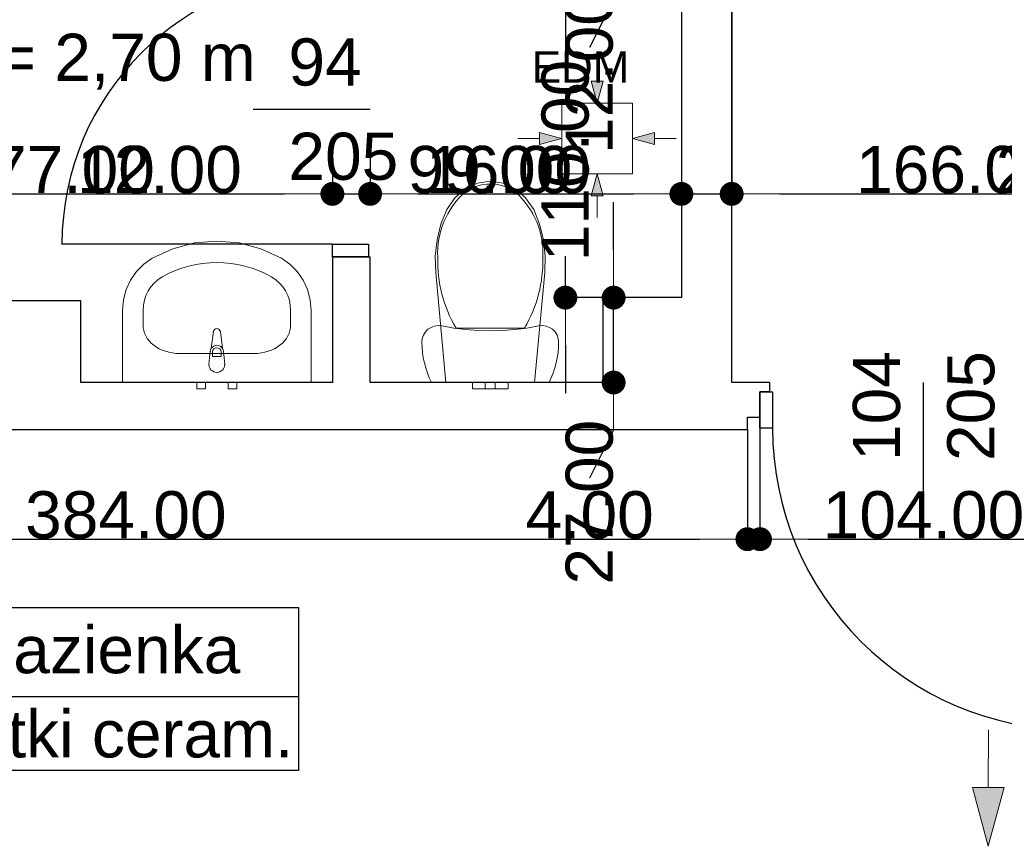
# Model space of a CAD drawing. Header units: millimetres. Extents: x -166872 to -65719, y 14266 to 44345.
# Tile 20 of 65: x -137142 to -134011, y 33754 to 36384. Entities that reach past the tile are written whole.
import ezdxf
from ezdxf.enums import TextEntityAlignment as Align

# ---------------------------------------------------------------- set-up
doc = ezdxf.new("R2010")
doc.units = ezdxf.units.MM
doc.header["$MEASUREMENT"] = 0
for name, color, linetype in [('Drzwi', 7, 'Continuous'), ('Linia', 7, 'Continuous'), ('Obiekt', 7, 'Continuous'), ('Strefa', 7, 'Continuous'), ('Słup', 7, 'Continuous'), ('Tekst', 7, 'Continuous'), ('Wymiary', 63, 'Continuous'), ('Ściana', 7, 'Continuous')]:
    doc.layers.add(name, color=color, linetype=linetype)
doc.styles.add('Arial', font='txt')
doc.styles.add('Times new roman', font='txt')
doc.dimstyles.new('GENERATED_STYLE__1', dxfattribs={"dimtxt": 150, "dimasz": 152, "dimexe": 0.18, "dimexo": 0, "dimgap": 0.09, "dimtad": 1, "dimtih": 1, "dimtoh": 1, "dimlfac": 0.1, "dimzin": 0, "dimdsep": 46, "dimtxsty": 'Arial', "dimblk": 'ARROWHEAD_11', "dimblk1": 'ARROWHEAD_11', "dimblk2": 'ARROWHEAD_11', "dimcen": 0.09, "dimclrd": 114, "dimclre": 114, "dimclrt": 114, "dimazin": 0, "dimtfac": 1, "dimtdec": 4, "dimtmove": 0, "dimatfit": 3, "dimfxl": 1, "dimtolj": 1, "dimtzin": 0, "dimarcsym": 0})
doc.dimstyles.new('GENERATED_STYLE__2', dxfattribs={"dimtxt": 150, "dimasz": 152, "dimexe": 0.18, "dimexo": 0, "dimgap": 0.09, "dimtad": 1, "dimlfac": 0.1, "dimzin": 0, "dimdsep": 46, "dimtxsty": 'Arial', "dimblk": 'ARROWHEAD_11', "dimblk1": 'ARROWHEAD_11', "dimblk2": 'ARROWHEAD_11', "dimcen": 0.09, "dimclrd": 114, "dimclre": 114, "dimclrt": 114, "dimazin": 0, "dimtfac": 1, "dimtdec": 4, "dimtmove": 0, "dimatfit": 3, "dimfxl": 1, "dimtolj": 1, "dimtzin": 0, "dimarcsym": 0})

# ---------------------------------------------------------------- blocks, each defined once
blk = doc.blocks.new('Łazienka_4_07_7', base_point=(-137464.3, 34230.6))
at = {"layer": 'Strefa'}
for p, q in [((-138198.3, 34513.4), (-136256.1, 34513.4)), ((-138198.3, 33994.9), (-138198.3, 34513.4)), ((-137464.3, 34513.4), (-137464.3, 33994.9)), ((-136256.1, 34513.4), (-136256.1, 33994.9)), ((-138161.6, 34487.5), (-137501, 34487.5)), ((-138161.6, 34261.2), (-138161.6, 34487.5)), ((-137501, 34487.5), (-137501, 34261.2)), ((-137501, 34261.2), (-138161.6, 34261.2)), ((-138198.3, 34230.6), (-136256.1, 34230.6)), ((-136256.1, 33994.9), (-138198.3, 33994.9))]:
    blk.add_line(p, q, dxfattribs=at)
at = {"layer": 'Strefa', "style": 'Arial'}
for tag, height, p in [('ROOM_NUMBER', 180, (-137831.3, 34385.5)), ('ROOM_NAME', 150, (-136860.2, 34379.4)), ('ROOM_CALC_AREA', 150, (-137831.3, 34118.5)), ('floor_f', 150, (-136860.2, 34111.5))]:
    blk.add_attdef(tag, text='', height=height, dxfattribs=at).set_placement(p, align=Align.MIDDLE_CENTER)
blk = doc.blocks.new('ARROWHEAD_11')
at = {"color": 0, "linetype": 'Continuous', "lineweight": 0}
blk.add_line((0, 0), (-1, 0), dxfattribs=at)
at = {"color": 0, "linetype": 'Continuous', "lineweight": 0, "const_width": 0.25, "flags": 128}
blk.add_lwpolyline([(-0.125, 0, 1), (0.125, 0, 1)], format="xyb", close=True, dxfattribs=at)
blk = doc.blocks.new('*D5685')
at = {"layer": 'Defpoints', "color": 0}
for p in [(-138668, 35079.3), (-134828, 35079.3), (-134828, 34730.8)]:
    blk.add_point(p, dxfattribs=at)
at = {"layer": 'Wymiary', "color": 114, "lineweight": -2}
for p, q in [((-138668, 35079.3), (-138668, 34730.6)), ((-134828, 35079.3), (-134828, 34730.6)), ((-138516, 34730.8), (-134980, 34730.8))]:
    blk.add_line(p, q, dxfattribs=at)
at = {"layer": 'Wymiary', "color": 114, "lineweight": -2, "xscale": 152, "yscale": 152, "zscale": 152, "rotation": 180}
blk.add_blockref('ARROWHEAD_11', (-138668, 34730.8), dxfattribs=at)
at = {"layer": 'Wymiary', "color": 114, "lineweight": -2, "xscale": 152, "yscale": 152, "zscale": 152}
blk.add_blockref('ARROWHEAD_11', (-134828, 34730.8), dxfattribs=at)
at = {"layer": 'Wymiary', "color": 114, "lineweight": 13, "insert": (-136804.9, 34807.5), "char_height": 150, "attachment_point": 5, "style": 'Arial'}
blk.add_mtext('\\A1;384.00', dxfattribs=at)
blk = doc.blocks.new('*D5686')
at = {"layer": 'Defpoints', "color": 0}
for p in [(-134788, 35119.3), (-134828, 35079.3), (-134788, 34730.8)]:
    blk.add_point(p, dxfattribs=at)
at = {"layer": 'Wymiary', "color": 114, "lineweight": -2}
for p, q in [((-134788, 35119.3), (-134788, 34730.6)), ((-134828, 35079.3), (-134828, 34730.6)), ((-135527.3, 34730.8), (-135132, 34730.8)), ((-135132, 34730.8), (-134980, 34730.8)), ((-134828, 34730.8), (-134788, 34730.8)), ((-134636, 34730.8), (-134484, 34730.8))]:
    blk.add_line(p, q, dxfattribs=at)
at = {"layer": 'Wymiary', "color": 114, "lineweight": -2, "xscale": 152, "yscale": 152, "zscale": 152}
blk.add_blockref('ARROWHEAD_11', (-134828, 34730.8), dxfattribs=at)
at = {"layer": 'Wymiary', "color": 114, "lineweight": -2, "xscale": 152, "yscale": 152, "zscale": 152, "rotation": 180}
blk.add_blockref('ARROWHEAD_11', (-134788, 34730.8), dxfattribs=at)
at = {"layer": 'Wymiary', "color": 114, "lineweight": 13, "insert": (-135329.7, 34807.5), "char_height": 150, "attachment_point": 5, "style": 'Arial'}
blk.add_mtext('\\A1;4.00', dxfattribs=at)
blk = doc.blocks.new('*D5687')
at = {"layer": 'Defpoints', "color": 0}
for p in [(-134788, 35119.3), (-133748, 35119.3), (-133748, 34730.8)]:
    blk.add_point(p, dxfattribs=at)
at = {"layer": 'Wymiary', "color": 114, "lineweight": -2}
for p, q in [((-134788, 35119.3), (-134788, 34730.6)), ((-133748, 35119.3), (-133748, 34730.6)), ((-134636, 34730.8), (-133900, 34730.8))]:
    blk.add_line(p, q, dxfattribs=at)
at = {"layer": 'Wymiary', "color": 114, "lineweight": -2, "xscale": 152, "yscale": 152, "zscale": 152, "rotation": 180}
blk.add_blockref('ARROWHEAD_11', (-134788, 34730.8), dxfattribs=at)
at = {"layer": 'Wymiary', "color": 114, "lineweight": -2, "xscale": 152, "yscale": 152, "zscale": 152}
blk.add_blockref('ARROWHEAD_11', (-133748, 34730.8), dxfattribs=at)
at = {"layer": 'Wymiary', "color": 114, "lineweight": 13, "insert": (-134268, 34807.5), "char_height": 150, "attachment_point": 5, "style": 'Arial'}
blk.add_mtext('\\A1;104.00', dxfattribs=at)
blk = doc.blocks.new('*D5773')
at = {"layer": 'Defpoints', "color": 0}
for p in [(-139323, 35079.3), (-138235.3, 35079.3), (-133833, 31949.3)]:
    blk.add_point(p, dxfattribs=at)
at = {"layer": 'Wymiary', "color": 114, "lineweight": -2}
for p, q in [((-139323, 35079.3), (-138235.1, 35079.3)), ((-138235.3, 34927.3), (-138235.3, 33825.4)), ((-138235.3, 32101.3), (-138235.3, 33203.2)), ((-133833, 31949.3), (-138235.5, 31949.3))]:
    blk.add_line(p, q, dxfattribs=at)
at = {"layer": 'Wymiary', "color": 114, "lineweight": -2, "xscale": 152, "yscale": 152, "zscale": 152}
for p, rotation in [((-138235.3, 35079.3), 90), ((-138235.3, 31949.3), 270)]:
    blk.add_blockref('ARROWHEAD_11', p, dxfattribs=dict(at, rotation=rotation))
at = {"layer": 'Wymiary', "color": 114, "lineweight": 13, "insert": (-138235.3, 33514.3), "char_height": 150, "attachment_point": 5, "rotation": 90, "style": 'Arial'}
blk.add_mtext('\\A1;313.00', dxfattribs=at)
blk = doc.blocks.new('*D5874')
at = {"layer": 'Defpoints', "color": 0}
for p in [(-134878, 38619.3), (-133676.4, 38619.3), (-133178, 35229.3)]:
    blk.add_point(p, dxfattribs=at)
at = {"layer": 'Wymiary', "color": 114, "lineweight": -2}
for p, q in [((-134878, 38619.3), (-133676.2, 38619.3)), ((-133676.4, 38467.3), (-133676.4, 37121.6)), ((-133676.4, 35381.3), (-133676.4, 36499.4)), ((-133178, 35229.3), (-133676.6, 35229.3))]:
    blk.add_line(p, q, dxfattribs=at)
at = {"layer": 'Wymiary', "color": 114, "lineweight": -2, "xscale": 152, "yscale": 152, "zscale": 152}
for p, rotation in [((-133676.4, 38619.3), 90), ((-133676.4, 35229.3), 270)]:
    blk.add_blockref('ARROWHEAD_11', p, dxfattribs=dict(at, rotation=rotation))
at = {"layer": 'Wymiary', "color": 114, "lineweight": 13, "insert": (-133676.4, 36810.5), "char_height": 150, "attachment_point": 5, "rotation": 90, "style": 'Arial'}
blk.add_mtext('\\A1;339.00', dxfattribs=at)
blk = doc.blocks.new('*D5878')
at = {"layer": 'Defpoints', "color": 0}
for p in [(-135288, 35499.3), (-135253.5, 35499.3), (-135288, 35229.3)]:
    blk.add_point(p, dxfattribs=at)
at = {"layer": 'Wymiary', "color": 114, "lineweight": -2}
for p, q in [((-135253.5, 35651.3), (-135253.5, 35803.3)), ((-135288, 35499.3), (-135253.3, 35499.3)), ((-135253.5, 35229.3), (-135253.5, 35499.3)), ((-135288, 35229.3), (-135253.3, 35229.3)), ((-135253.5, 35077.3), (-135330.2, 34925.3))]:
    blk.add_line(p, q, dxfattribs=at)
at = {"layer": 'Wymiary', "color": 114, "lineweight": -2, "xscale": 152, "yscale": 152, "zscale": 152}
for p, rotation in [((-135253.5, 35499.3), 270), ((-135253.5, 35229.3), 90)]:
    blk.add_blockref('ARROWHEAD_11', p, dxfattribs=dict(at, rotation=rotation))
at = {"layer": 'Wymiary', "color": 114, "lineweight": 13, "insert": (-135330.2, 34848.6), "char_height": 150, "attachment_point": 5, "rotation": 90, "style": 'Arial'}
blk.add_mtext('\\A1;27.00', dxfattribs=at)
blk = doc.blocks.new('*D5879')
at = {"layer": 'Defpoints', "color": 0}
for p in [(-135800.4, 36599.3), (-135406.9, 36599.3), (-135288, 35499.3)]:
    blk.add_point(p, dxfattribs=at)
at = {"layer": 'Wymiary', "color": 114, "lineweight": -2}
for p, q in [((-135406.9, 36751.3), (-135406.9, 36903.3)), ((-135800.4, 36599.3), (-135406.7, 36599.3)), ((-135406.9, 36599.3), (-135406.9, 36239.6)), ((-135406.9, 35499.3), (-135406.9, 35631.4)), ((-135288, 35499.3), (-135407.1, 35499.3)), ((-135406.9, 35347.3), (-135406.9, 35195.3))]:
    blk.add_line(p, q, dxfattribs=at)
at = {"layer": 'Wymiary', "color": 114, "lineweight": -2, "xscale": 152, "yscale": 152, "zscale": 152}
for p, rotation in [((-135406.9, 36599.3), 270), ((-135406.9, 35499.3), 90)]:
    blk.add_blockref('ARROWHEAD_11', p, dxfattribs=dict(at, rotation=rotation))
at = {"layer": 'Wymiary', "color": 114, "lineweight": 13, "insert": (-135406.9, 35935.5), "char_height": 150, "attachment_point": 5, "rotation": 90, "style": 'Arial'}
blk.add_mtext('\\A1;110.00', dxfattribs=at)
blk = doc.blocks.new('*D5880')
at = {"layer": 'Defpoints', "color": 0}
for p in [(-135800.4, 36719.3), (-135253.5, 36719.3), (-135800.4, 36599.3)]:
    blk.add_point(p, dxfattribs=at)
at = {"layer": 'Wymiary', "color": 114, "lineweight": -2}
for p, q in [((-135253.5, 36871.3), (-135253.5, 37023.3)), ((-135800.4, 36719.3), (-135253.3, 36719.3)), ((-135253.5, 36599.3), (-135253.5, 36719.3)), ((-135800.4, 36599.3), (-135253.3, 36599.3)), ((-135253.5, 36447.3), (-135330.2, 36295.3))]:
    blk.add_line(p, q, dxfattribs=at)
at = {"layer": 'Wymiary', "color": 114, "lineweight": -2, "xscale": 152, "yscale": 152, "zscale": 152}
for p, rotation in [((-135253.5, 36719.3), 270), ((-135253.5, 36599.3), 90)]:
    blk.add_blockref('ARROWHEAD_11', p, dxfattribs=dict(at, rotation=rotation))
at = {"layer": 'Wymiary', "color": 114, "lineweight": 13, "insert": (-135330.2, 36218.6), "char_height": 150, "attachment_point": 5, "rotation": 90, "style": 'Arial'}
blk.add_mtext('\\A1;12.00', dxfattribs=at)
blk = doc.blocks.new('*D5890')
at = {"layer": 'Defpoints', "color": 0}
for p in [(-136148, 35974.3), (-136148, 35829.3), (-137918, 35489.3)]:
    blk.add_point(p, dxfattribs=at)
at = {"layer": 'Wymiary', "color": 114, "lineweight": -2}
for p, q in [((-136148, 35974.3), (-136148, 35829.1)), ((-137918, 35489.3), (-137918, 35829.5)), ((-137766, 35829.3), (-136300, 35829.3))]:
    blk.add_line(p, q, dxfattribs=at)
at = {"layer": 'Wymiary', "color": 114, "lineweight": -2, "xscale": 152, "yscale": 152, "zscale": 152, "rotation": 180}
blk.add_blockref('ARROWHEAD_11', (-137918, 35829.3), dxfattribs=at)
at = {"layer": 'Wymiary', "color": 114, "lineweight": -2, "xscale": 152, "yscale": 152, "zscale": 152}
blk.add_blockref('ARROWHEAD_11', (-136148, 35829.3), dxfattribs=at)
at = {"layer": 'Wymiary', "color": 114, "lineweight": 13, "insert": (-137033, 35906), "char_height": 150, "attachment_point": 5, "style": 'Arial'}
blk.add_mtext('\\A1;177.00', dxfattribs=at)
blk = doc.blocks.new('*D5891')
at = {"layer": 'Defpoints', "color": 0}
for p in [(-136148, 35974.3), (-136028, 35974.3), (-136028, 35829.3)]:
    blk.add_point(p, dxfattribs=at)
at = {"layer": 'Wymiary', "color": 114, "lineweight": -2}
for p, q in [((-136148, 35974.3), (-136148, 35829.1)), ((-136028, 35974.3), (-136028, 35829.1)), ((-136943.6, 35829.3), (-136452, 35829.3)), ((-136452, 35829.3), (-136300, 35829.3)), ((-136148, 35829.3), (-136028, 35829.3)), ((-135876, 35829.3), (-135724, 35829.3))]:
    blk.add_line(p, q, dxfattribs=at)
at = {"layer": 'Wymiary', "color": 114, "lineweight": -2, "xscale": 152, "yscale": 152, "zscale": 152}
blk.add_blockref('ARROWHEAD_11', (-136148, 35829.3), dxfattribs=at)
at = {"layer": 'Wymiary', "color": 114, "lineweight": -2, "xscale": 152, "yscale": 152, "zscale": 152, "rotation": 180}
blk.add_blockref('ARROWHEAD_11', (-136028, 35829.3), dxfattribs=at)
at = {"layer": 'Wymiary', "color": 114, "lineweight": 13, "insert": (-136697.9, 35906), "char_height": 150, "attachment_point": 5, "style": 'Arial'}
blk.add_mtext('\\A1;12.00', dxfattribs=at)
blk = doc.blocks.new('*D5892')
at = {"layer": 'Defpoints', "color": 0}
for p in [(-135038, 36984.3), (-136028, 35974.3), (-135038, 35829.3)]:
    blk.add_point(p, dxfattribs=at)
at = {"layer": 'Wymiary', "color": 114, "lineweight": -2}
for p, q in [((-135038, 36984.3), (-135038, 35829.1)), ((-136028, 35974.3), (-136028, 35829.1)), ((-135876, 35829.3), (-135190, 35829.3))]:
    blk.add_line(p, q, dxfattribs=at)
at = {"layer": 'Wymiary', "color": 114, "lineweight": -2, "xscale": 152, "yscale": 152, "zscale": 152, "rotation": 180}
blk.add_blockref('ARROWHEAD_11', (-136028, 35829.3), dxfattribs=at)
at = {"layer": 'Wymiary', "color": 114, "lineweight": -2, "xscale": 152, "yscale": 152, "zscale": 152}
blk.add_blockref('ARROWHEAD_11', (-135038, 35829.3), dxfattribs=at)
at = {"layer": 'Wymiary', "color": 114, "lineweight": 13, "insert": (-135646.8, 35906), "char_height": 150, "attachment_point": 5, "style": 'Arial'}
blk.add_mtext('\\A1;99.00', dxfattribs=at)
blk = doc.blocks.new('*D5893')
at = {"layer": 'Defpoints', "color": 0}
for p in [(-135038, 36984.3), (-134878, 36984.3), (-134878, 35829.3)]:
    blk.add_point(p, dxfattribs=at)
at = {"layer": 'Wymiary', "color": 114, "lineweight": -2}
for p, q in [((-135038, 36984.3), (-135038, 35829.1)), ((-134878, 36984.3), (-134878, 35829.1)), ((-135833.6, 35829.3), (-135342, 35829.3)), ((-135342, 35829.3), (-135190, 35829.3)), ((-135038, 35829.3), (-134878, 35829.3)), ((-134726, 35829.3), (-134574, 35829.3))]:
    blk.add_line(p, q, dxfattribs=at)
at = {"layer": 'Wymiary', "color": 114, "lineweight": -2, "xscale": 152, "yscale": 152, "zscale": 152}
blk.add_blockref('ARROWHEAD_11', (-135038, 35829.3), dxfattribs=at)
at = {"layer": 'Wymiary', "color": 114, "lineweight": -2, "xscale": 152, "yscale": 152, "zscale": 152, "rotation": 180}
blk.add_blockref('ARROWHEAD_11', (-134878, 35829.3), dxfattribs=at)
at = {"layer": 'Wymiary', "color": 114, "lineweight": 13, "insert": (-135587.9, 35906), "char_height": 150, "attachment_point": 5, "style": 'Arial'}
blk.add_mtext('\\A1;16.00', dxfattribs=at)
blk = doc.blocks.new('*D5894')
at = {"layer": 'Defpoints', "color": 0}
for p in [(-134878, 36984.3), (-133218, 35829.3), (-133218, 35229.3)]:
    blk.add_point(p, dxfattribs=at)
at = {"layer": 'Wymiary', "color": 114, "lineweight": -2}
for p, q in [((-134878, 36984.3), (-134878, 35829.1)), ((-134726, 35829.3), (-133370, 35829.3)), ((-133218, 35229.3), (-133218, 35829.5))]:
    blk.add_line(p, q, dxfattribs=at)
at = {"layer": 'Wymiary', "color": 114, "lineweight": -2, "xscale": 152, "yscale": 152, "zscale": 152, "rotation": 180}
blk.add_blockref('ARROWHEAD_11', (-134878, 35829.3), dxfattribs=at)
at = {"layer": 'Wymiary', "color": 114, "lineweight": -2, "xscale": 152, "yscale": 152, "zscale": 152}
blk.add_blockref('ARROWHEAD_11', (-133218, 35829.3), dxfattribs=at)
at = {"layer": 'Wymiary', "color": 114, "lineweight": 13, "insert": (-134161.8, 35906), "char_height": 150, "attachment_point": 5, "style": 'Arial'}
blk.add_mtext('\\A1;166.00', dxfattribs=at)
blk = doc.blocks.new('*D5895')
at = {"layer": 'Defpoints', "color": 0}
for p in [(-133008, 35829.3), (-133008, 35489.3), (-133218, 35229.3)]:
    blk.add_point(p, dxfattribs=at)
at = {"layer": 'Wymiary', "color": 114, "lineweight": -2}
for p, q in [((-134030.3, 35829.3), (-133522, 35829.3)), ((-133522, 35829.3), (-133370, 35829.3)), ((-133218, 35229.3), (-133218, 35829.5)), ((-133218, 35829.3), (-133008, 35829.3)), ((-133008, 35489.3), (-133008, 35829.5)), ((-132856, 35829.3), (-132704, 35829.3))]:
    blk.add_line(p, q, dxfattribs=at)
at = {"layer": 'Wymiary', "color": 114, "lineweight": -2, "xscale": 152, "yscale": 152, "zscale": 152}
blk.add_blockref('ARROWHEAD_11', (-133218, 35829.3), dxfattribs=at)
at = {"layer": 'Wymiary', "color": 114, "lineweight": -2, "xscale": 152, "yscale": 152, "zscale": 152, "rotation": 180}
blk.add_blockref('ARROWHEAD_11', (-133008, 35829.3), dxfattribs=at)
at = {"layer": 'Wymiary', "color": 114, "lineweight": 13, "insert": (-133776.2, 35906), "char_height": 150, "attachment_point": 5, "style": 'Arial'}
blk.add_mtext('\\A1;21.00', dxfattribs=at)

msp = doc.modelspace()

# ---------------------------------------------------------------- hatches: boundary and pattern name
at = {"layer": 'Linia', "linetype": 'Continuous', "lineweight": 13}
for points in [[(-135305.862, 36118.213), (-135287.018, 36188.164), (-135324.518, 36188.214)], [(-135418.812, 36005.713), (-135488.788, 36024.463), (-135488.788, 35986.963)], [(-135193.512, 36005.713), (-135123.536, 35986.963), (-135123.536, 36024.463)], [(-135305.862, 35893.213), (-135324.518, 35823.213), (-135287.018, 35823.263)], [(-134062.034, 33753.95), (-134011.785, 33940.486), (-134111.785, 33940.619)]]:
    msp.add_hatch(color=256, dxfattribs=at).paths.add_polyline_path(points)

# ---------------------------------------------------------------- linework, layer by layer
at = {"layer": 'Drzwi'}
for p, q in [((-136148.018, 35669.32), (-137008.018, 35669.32)), ((-136148.018, 35629.32), (-136148.018, 35669.32)), ((-136148.018, 35669.32), (-136033.018, 35669.32)), ((-136033.018, 35669.32), (-136033.018, 35629.32)), ((-136033.018, 35629.32), (-136148.018, 35629.32)), ((-136148.018, 35629.32), (-136033.018, 35629.32)), ((-134788.018, 35199.32), (-134748.018, 35199.32)), ((-134788.018, 35084.32), (-134788.018, 35199.32)), ((-134788.018, 35199.32), (-134788.018, 35119.32)), ((-134758.018, 35199.32), (-134788.018, 35199.32)), ((-134748.018, 35199.32), (-134748.018, 35084.32)), ((-134748.018, 35084.32), (-134788.018, 35084.32))]:
    msp.add_line(p, q, dxfattribs=at)
for centre, radius, start, end in [((-136148.018, 35669.32), 860, 90, 180), ((-133788.018, 35084.32), 960, 180, 270)]:
    msp.add_arc(centre, radius, start, end, dxfattribs=at)
at = {"layer": 'Linia', "lineweight": 13}
for p, q in [((-135305.676, 36257.104), (-135305.768, 36188.189)), ((-135305.862, 36118.213), (-135324.518, 36188.214)), ((-135324.518, 36188.214), (-135287.018, 36188.164)), ((-135305.862, 36118.213), (-135287.018, 36188.164)), ((-135193.512, 36118.063), (-135418.512, 36118.063)), ((-135418.512, 36118.063), (-135418.512, 35893.363)), ((-135193.512, 35893.363), (-135193.512, 36118.063)), ((-135418.812, 36005.713), (-135488.788, 36024.463)), ((-135488.788, 35986.963), (-135488.788, 36024.463)), ((-135193.512, 36005.713), (-135123.536, 36024.463)), ((-135123.536, 36024.463), (-135123.536, 35986.963)), ((-135557.702, 36005.713), (-135488.788, 36005.713)), ((-135418.812, 36005.713), (-135488.788, 35986.963)), ((-135193.512, 36005.713), (-135123.536, 35986.963)), ((-135054.621, 36005.713), (-135123.536, 36005.713)), ((-135418.512, 35893.063), (-135193.512, 35893.063)), ((-135305.862, 35893.213), (-135324.518, 35823.213)), ((-135305.862, 35893.213), (-135287.018, 35823.263)), ((-135287.018, 35823.263), (-135324.518, 35823.213)), ((-135305.676, 35754.323), (-135305.768, 35823.238)), ((-134061.54, 34124.325), (-134061.785, 33940.553)), ((-134062.034, 33753.95), (-134111.785, 33940.619)), ((-134111.785, 33940.619), (-134011.785, 33940.486)), ((-134062.034, 33753.95), (-134011.785, 33940.486))]:
    msp.add_line(p, q, dxfattribs=at)
at = {"layer": 'Obiekt'}
for p, q in [((-136399.397, 36099.32), (-136028.018, 36099.32)), ((-134268.018, 34867.942), (-134268.018, 35229.32))]:
    msp.add_line(p, q, dxfattribs=at)
at = {"layer": 'Obiekt', "lineweight": 5}
for p, q in [((-135686.842, 35863.104), (-135725.15, 35845.144)), ((-135645.793, 35869.321), (-135686.842, 35863.104)), ((-135645.794, 35860.681), (-135645.793, 35860.681)), ((-135604.745, 35863.104), (-135645.793, 35869.321)), ((-135566.436, 35845.144), (-135604.745, 35863.104)), ((-135725.15, 35845.144), (-135758.193, 35816.626)), ((-135726.869, 35833.87), (-135726.87, 35833.87)), ((-135533.394, 35816.626), (-135566.436, 35845.144)), ((-135758.193, 35816.626), (-135783.791, 35779.43)), ((-135507.796, 35779.43), (-135533.394, 35816.626)), ((-135783.791, 35779.43), (-135802.812, 35732.492)), ((-135488.775, 35732.492), (-135507.796, 35779.43)), ((-135802.812, 35732.492), (-135815.217, 35682.746)), ((-135476.37, 35682.746), (-135488.775, 35732.492)), ((-136586.385, 35673.151), (-136655.406, 35654.853)), ((-136515.424, 35679.307), (-136586.385, 35673.151)), ((-136444.462, 35673.151), (-136515.424, 35679.307)), ((-136375.442, 35654.853), (-136444.462, 35673.151)), ((-135815.217, 35682.746), (-135820.705, 35631.4)), ((-135470.882, 35631.4), (-135476.37, 35682.746)), ((-136655.406, 35654.853), (-136720.598, 35624.911)), ((-136310.25, 35624.911), (-136375.442, 35654.853)), ((-136747.576, 35606.181), (-136770.933, 35582.727)), ((-136720.598, 35624.911), (-136747.576, 35606.181)), ((-136283.272, 35606.181), (-136310.25, 35624.911)), ((-136259.915, 35582.727), (-136283.272, 35606.181)), ((-135820.705, 35631.4), (-135819.142, 35579.703)), ((-135472.445, 35579.703), (-135470.882, 35631.4)), ((-136770.933, 35582.727), (-136789.922, 35555.301)), ((-136240.925, 35555.301), (-136259.915, 35582.727)), ((-135819.142, 35579.703), (-135786.768, 35229.32)), ((-135504.819, 35229.32), (-135472.445, 35579.703)), ((-136789.922, 35555.301), (-136803.937, 35524.778)), ((-136226.911, 35524.778), (-136240.925, 35555.301)), ((-136803.937, 35524.778), (-136812.529, 35492.133)), ((-136218.319, 35492.133), (-136226.911, 35524.778)), ((-136812.529, 35492.133), (-136815.424, 35458.411)), ((-136215.424, 35458.411), (-136218.319, 35492.133)), ((-136815.424, 35458.411), (-136815.424, 35229.32)), ((-136750.206, 35412.593), (-136750.206, 35458.411)), ((-136280.641, 35412.593), (-136280.641, 35458.411)), ((-136215.424, 35229.32), (-136215.424, 35458.411)), ((-136526.524, 35391.039), (-136533.154, 35338.105)), ((-136497.694, 35338.105), (-136504.324, 35391.039)), ((-135852.123, 35390.175), (-135858.226, 35380.302)), ((-135844.001, 35398.467), (-135852.123, 35390.175)), ((-135834.256, 35404.773), (-135844.001, 35398.467)), ((-135823.363, 35408.786), (-135834.256, 35404.773)), ((-135811.855, 35410.31), (-135823.363, 35408.786)), ((-135800.293, 35409.271), (-135811.855, 35410.31)), ((-135762.009, 35402.489), (-135800.293, 35409.271)), ((-135723.433, 35397.633), (-135762.009, 35402.489)), ((-135754.735, 35402.363), (-135645.793, 35402.363)), ((-135684.662, 35394.714), (-135723.433, 35397.633)), ((-135645.793, 35393.74), (-135684.662, 35394.714)), ((-135645.793, 35402.363), (-135536.852, 35402.363)), ((-135606.925, 35394.714), (-135645.793, 35393.74)), ((-135568.154, 35397.633), (-135606.925, 35394.714)), ((-135529.578, 35402.489), (-135568.154, 35397.633)), ((-135491.294, 35409.271), (-135529.578, 35402.489)), ((-135479.732, 35410.31), (-135491.294, 35409.271)), ((-135468.224, 35408.786), (-135479.732, 35410.31)), ((-135457.331, 35404.773), (-135468.224, 35408.786)), ((-135447.586, 35398.467), (-135457.331, 35404.773)), ((-135439.464, 35390.175), (-135447.586, 35398.467)), ((-135433.361, 35380.302), (-135439.464, 35390.175)), ((-135862.011, 35369.331), (-135863.294, 35357.797)), ((-135863.294, 35357.797), (-135862.805, 35341.141)), ((-135858.226, 35380.302), (-135862.011, 35369.331)), ((-135429.576, 35369.331), (-135433.361, 35380.302)), ((-135428.293, 35357.797), (-135429.576, 35369.331)), ((-135428.782, 35341.141), (-135428.293, 35357.797)), ((-136536.424, 35328.591), (-136540.424, 35286.639)), ((-136529.024, 35311.549), (-136529.024, 35326.42)), ((-136501.824, 35326.42), (-136501.824, 35311.549)), ((-136490.424, 35286.639), (-136494.424, 35328.591)), ((-135862.805, 35341.141), (-135861.34, 35324.543)), ((-135861.34, 35324.543), (-135858.903, 35308.06)), ((-135432.684, 35308.06), (-135430.247, 35324.543)), ((-135430.247, 35324.543), (-135428.782, 35341.141)), ((-136634.25, 35321.639), (-136396.598, 35321.639)), ((-136501.824, 35311.549), (-136529.024, 35311.549)), ((-135858.903, 35308.06), (-135855.504, 35291.747)), ((-135436.083, 35291.747), (-135432.684, 35308.06)), ((-135855.504, 35291.747), (-135851.154, 35275.662)), ((-135851.154, 35275.662), (-135845.867, 35259.86)), ((-135445.72, 35259.86), (-135440.433, 35275.662)), ((-135440.433, 35275.662), (-135436.083, 35291.747)), ((-136815.424, 35229.32), (-136215.424, 35229.32)), ((-136551.924, 35229.32), (-136578.924, 35229.32)), ((-136578.924, 35229.32), (-136578.924, 35209.32)), ((-136551.924, 35209.32), (-136551.924, 35229.32)), ((-136451.924, 35229.32), (-136478.924, 35229.32)), ((-136478.924, 35229.32), (-136478.924, 35209.32)), ((-136451.924, 35209.32), (-136451.924, 35229.32)), ((-135845.867, 35259.86), (-135839.663, 35244.395)), ((-135839.663, 35244.395), (-135832.562, 35229.32)), ((-135832.562, 35229.32), (-135459.025, 35229.32)), ((-135786.768, 35229.32), (-135504.819, 35229.32)), ((-135686.099, 35229.32), (-135702.793, 35229.32)), ((-135702.793, 35229.32), (-135702.793, 35209.32)), ((-135661.793, 35229.32), (-135686.099, 35229.32)), ((-135657.107, 35229.32), (-135661.793, 35229.32)), ((-135661.793, 35229.32), (-135661.793, 35209.32)), ((-135645.793, 35229.32), (-135657.107, 35229.32)), ((-135634.48, 35229.32), (-135645.793, 35229.32)), ((-135629.793, 35229.32), (-135634.48, 35229.32)), ((-135629.793, 35229.32), (-135629.793, 35209.32)), ((-135605.488, 35229.32), (-135629.793, 35229.32)), ((-135588.793, 35229.32), (-135605.488, 35229.32)), ((-135588.793, 35229.32), (-135588.793, 35209.32)), ((-135459.025, 35229.32), (-135451.924, 35244.395)), ((-135451.924, 35244.395), (-135445.72, 35259.86)), ((-136578.924, 35209.32), (-136551.924, 35209.32)), ((-136478.924, 35209.32), (-136451.924, 35209.32)), ((-135686.099, 35209.32), (-135702.793, 35209.32)), ((-135661.793, 35209.32), (-135686.099, 35209.32)), ((-135657.107, 35209.32), (-135661.793, 35209.32)), ((-135645.793, 35209.32), (-135657.107, 35209.32)), ((-135634.48, 35209.32), (-135645.793, 35209.32)), ((-135629.793, 35209.32), (-135634.48, 35209.32)), ((-135605.488, 35209.32), (-135629.793, 35209.32)), ((-135588.793, 35209.32), (-135605.488, 35209.32))]:
    msp.add_line(p, q, dxfattribs=at)
for centre, radius, start, end in [((-135644.982, 35722.079), 138.562, 90.335594, 126.222811), ((-135646.606, 35722.076), 138.565, 53.777196, 89.664414), ((-135556.333, 35641.624), 256.976, 131.575502, 183.195152), ((-135735.254, 35641.624), 256.976, 356.804848, 48.424498), ((-135387.698, 35617.257), 425.383, 178.646069, 210.348234), ((-135903.889, 35617.257), 425.383, 329.651766, 1.353931), ((-136515.424, 35389.648), 11.187, 7.138925, 172.861075), ((-136515.424, 35326.691), 21.086, 147.228975, 174.830393), ((-136515.424, 35326.691), 21.086, 32.771025, 147.228975), ((-136515.424, 35326.42), 13.6, 0, 180), ((-136515.424, 35326.691), 21.086, 5.169607, 32.771025), ((-136515.424, 35286.639), 25, 180, 0)]:
    msp.add_arc(centre, radius, start, end, dxfattribs=at)
for centre, major_axis, ratio, start_param, end_param in [((-136515.424, 35229.32), (0, 381.818), 0.95652174, 5.78621047, 6.78016015), ((-136634.276, 35458.411), (0, 121.2), 0.95652174, 0.49697483, 1.57079633), ((-136396.572, 35458.411), (0, 121.2), 0.95652174, 4.71238898, 5.78621048), ((-136634.119, 35412.593), (116.066, 0), 0.78364566, 3.14159265, 4.71238898), ((-136396.728, 35412.593), (116.066, 0), 0.78364566, 4.71238898, 6.28318531)]:
    msp.add_ellipse(centre, major_axis=major_axis, ratio=ratio, start_param=start_param, end_param=end_param, dxfattribs=at)
for p in [(-135564.717, 35833.87), (-135812.83, 35627.305), (-135478.757, 35627.305), (-136526.524, 35391.039), (-135754.735, 35402.363), (-136536.424, 35328.591), (-136497.694, 35338.105), (-136490.424, 35286.639)]:
    msp.add_point(p, dxfattribs=at)
at = {"layer": 'Słup'}
for p, q in [((-136948.018, 35489.32), (-137918.018, 35489.32)), ((-136948.018, 35229.32), (-136948.018, 35489.32)), ((-135038.018, 35499.32), (-135288.018, 35499.32)), ((-135288.018, 35499.32), (-135288.018, 35229.32))]:
    msp.add_line(p, q, dxfattribs=at)
at = {"layer": 'Ściana'}
for p, q in [((-136148.018, 35629.32), (-136033.018, 35629.32)), ((-136033.018, 35629.32), (-136028.018, 35629.32)), ((-134758.018, 35229.32), (-134758.018, 35199.32)), ((-134758.018, 35199.32), (-134788.018, 35199.32)), ((-134788.018, 35199.32), (-134788.018, 35119.32))]:
    msp.add_line(p, q, dxfattribs=at)
at = {"layer": 'Ściana', "flags": 128}
for points in [[(-134878.018, 35229.32), (-134878.018, 38619.32)], [(-135038.018, 36599.32), (-135038.018, 35499.32)], [(-136148.018, 35629.32), (-136148.018, 35229.32)], [(-136028.018, 35229.32), (-136028.018, 35629.32)], [(-136148.018, 35229.32), (-136948.018, 35229.32)], [(-135288.018, 35229.32), (-136028.018, 35229.32)], [(-134828.018, 35229.32), (-134878.018, 35229.32)], [(-134758.018, 35229.32), (-134828.018, 35229.32)], [(-134828.018, 35079.32), (-134828.018, 35119.32)], [(-134828.018, 35119.32), (-134788.018, 35119.32)], [(-138668.018, 35079.32), (-134828.018, 35079.32)]]:
    msp.add_lwpolyline(points, dxfattribs=at)

# ---------------------------------------------------------------- block references
at = {"layer": 'Strefa'}
ref = msp.add_blockref('Łazienka_4_07_7', (-137464.266, 34230.588), dxfattribs=at)
ref.add_attrib('ROOM_NAME', 'Łazienka', dxfattribs={"color": 7, "height": 150, "style": 'Arial'}).set_placement((-136860.182, 34379.406), align=Align.MIDDLE_CENTER)
ref.add_attrib('ROOM_NUMBER', '4/07', dxfattribs={"color": 7, "height": 180, "style": 'Arial'}).set_placement((-137831.286, 34385.536), align=Align.MIDDLE_CENTER)
ref.add_attrib('ROOM_CALC_AREA', '5,9 m2', dxfattribs={"color": 7, "height": 150, "style": 'Arial'}).set_placement((-137831.286, 34118.534), align=Align.MIDDLE_CENTER)
ref.add_attrib('floor_f', 'płytki ceram.', dxfattribs={"color": 7, "height": 150, "style": 'Arial'}).set_placement((-136860.182, 34111.488), align=Align.MIDDLE_CENTER)

# ---------------------------------------------------------------- texts
at = {"layer": 'Obiekt', "char_height": 150, "attachment_point": 7, "style": 'Arial'}
for s, insert in [('\\A1;{\\fArial|b0|i0|c238|p38;94}', (-136287.845, 36171.852)), ('\\A1;{\\fArial|b0|i0|c238|p38;205}', (-136287.845, 35871.852))]:
    msp.add_mtext(s, dxfattribs=dict(at, insert=insert))
at = {"layer": 'Obiekt', "char_height": 150, "attachment_point": 7, "rotation": 90, "style": 'Arial'}
for s, insert in [('\\A1;{\\fArial|b0|i0|c238|p38;104}', (-134340.55, 34979.494)), ('\\A1;{\\fArial|b0|i0|c238|p38;205}', (-134040.55, 34979.494))]:
    msp.add_mtext(s, dxfattribs=dict(at, insert=insert))
at = {"layer": 'Tekst', "insert": (-137122.798, 36338.867), "char_height": 150, "attachment_point": 2, "style": 'Times new roman'}
msp.add_mtext('\\A1;{\\fArial|b0|i0|c0|p38;h pom = 2,70 m}', dxfattribs=at)
at = {"layer": 'Tekst', "lineweight": 0, "insert": (-135358.545, 36283.012), "char_height": 100, "attachment_point": 2, "style": 'Times new roman'}
msp.add_mtext('\\A1;{\\fArial|b0|i0|c0|p38;EDM}', dxfattribs=at)

# ---------------------------------------------------------------- dimensions: what is measured, and where the dimension line sits
at = {"layer": 'Wymiary', "lineweight": 13}
for base, p1, p2, picture, middle in [((-133676.396, 38619.32), (-133178.018, 35229.32), (-134878.018, 38619.32), '*D5874', (-133676.396, 36810.491)), ((-135253.524, 36719.32), (-135800.354, 36599.32), (-135800.354, 36719.32), '*D5880', (-135330.2, 36218.644)), ((-135406.875, 36599.32), (-135288.018, 35499.32), (-135800.354, 36599.32), '*D5879', (-135406.875, 35935.491)), ((-135253.524, 35499.32), (-135288.018, 35229.32), (-135288.018, 35499.32), '*D5878', (-135330.2, 34848.644)), ((-138235.29, 35079.32), (-133833.018, 31949.281), (-139323.018, 35079.32), '*D5773', (-138235.29, 33514.301))]:
    dim = msp.add_linear_dim(base=base, p1=p1, p2=p2, angle=90, dimstyle='GENERATED_STYLE__2', dxfattribs=at)
    dim.commit()
    dim.dimension.update_dxf_attribs({"geometry": picture, "text_midpoint": middle, "dimtype": 128, "text_rotation": 90})
for base, p1, p2, picture, middle in [((-135038.018, 35829.323), (-136028.018, 35974.32), (-135038.018, 36984.32), '*D5892', (-135646.847, 35829.323)), ((-134878.018, 35829.323), (-135038.018, 36984.32), (-134878.018, 36984.32), '*D5893', (-135587.879, 35829.323)), ((-133218.019, 35829.323), (-134878.018, 36984.32), (-133218.019, 35229.32), '*D5894', (-134161.848, 35829.323)), ((-136148.018, 35829.323), (-137918.018, 35489.32), (-136148.018, 35974.32), '*D5890', (-137033.018, 35829.323)), ((-136028.018, 35829.323), (-136148.018, 35974.32), (-136028.018, 35974.32), '*D5891', (-136697.879, 35829.323)), ((-133008.019, 35829.323), (-133218.019, 35229.32), (-133008.019, 35489.32), '*D5895', (-133776.219, 35829.323)), ((-134788.018, 34730.82), (-134828.018, 35079.32), (-134788.018, 35119.32), '*D5686', (-135329.687, 34730.82)), ((-133748.018, 34730.82), (-134788.018, 35119.32), (-133748.018, 35119.32), '*D5687', (-134268.018, 34730.82)), ((-134828.018, 34730.82), (-138668.018, 35079.32), (-134828.018, 35079.32), '*D5685', (-136804.933, 34730.82))]:
    dim = msp.add_linear_dim(base=base, p1=p1, p2=p2, dimstyle='GENERATED_STYLE__1', dxfattribs=at)
    dim.commit()
    dim.dimension.update_dxf_attribs({"geometry": picture, "text_midpoint": middle, "dimtype": 128})

doc.saveas('drawing.dxf')
